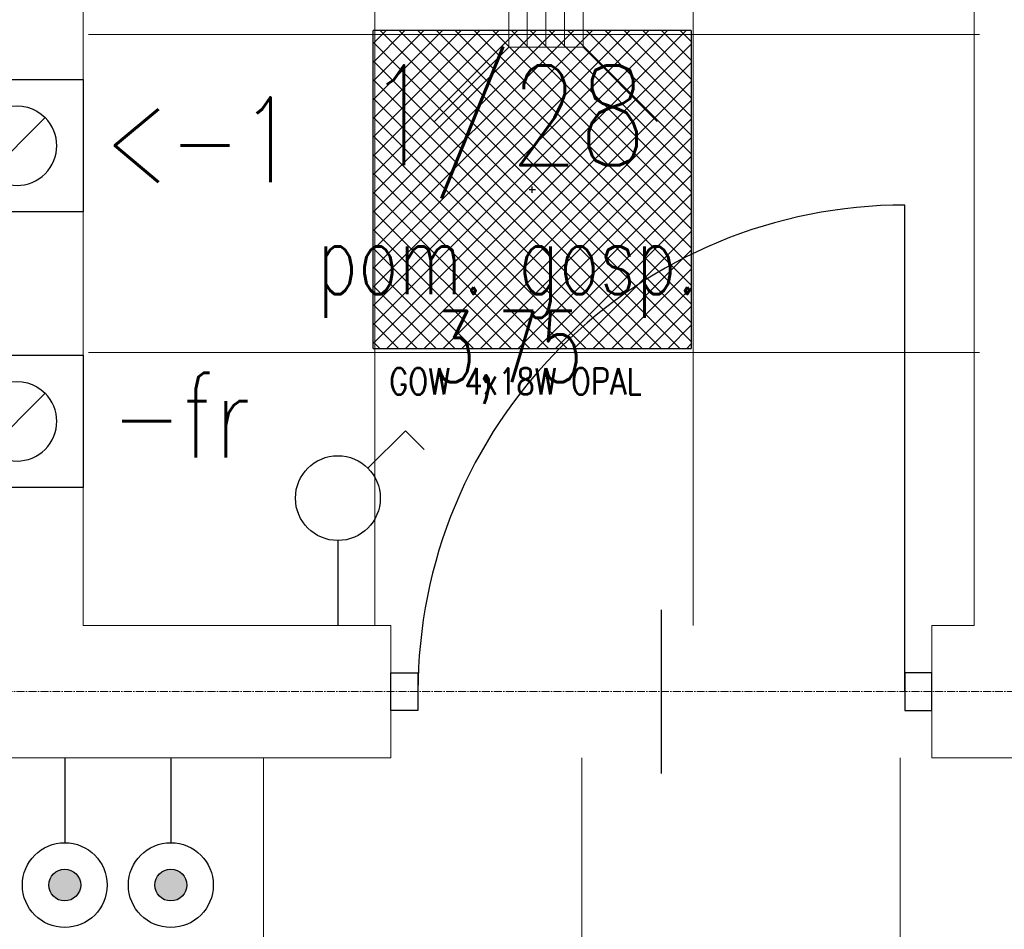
# Model space of a CAD drawing. Header units: centimetres. Extents: x 88729 to 133553, y -16225 to 14174.
# Tile 107 of 231: x 91249 to 91435, y -6906 to -6734. Entities that reach past the tile are written whole.
import ezdxf
from ezdxf.enums import TextEntityAlignment as Align

# ---------------------------------------------------------------- set-up
doc = ezdxf.new("R2010")
doc.units = ezdxf.units.CM
doc.linetypes.add('CENTER2', pattern=[1.125, 0.75, -0.125, 0.125, -0.125])
for name, color, linetype, lineweight in [('A-ARMATURA', 252, 'Continuous', 5), ('A-SLUSARKA', 252, 'Continuous', 13), ('E_Istn_pozostaje', 132, 'Continuous', 25)]:
    doc.layers.add(name, color=color, linetype=linetype, lineweight=lineweight)
for name, color, linetype in [('A-OS', 252, 'CENTER2'), ('A-SCIANY', 252, 'Continuous'), ('A-SUFITY', 252, 'Continuous'), ('B-IWE', 252, 'Continuous'), ('B-IWE-KAN', 252, 'Continuous'), ('E_Istn', 170, 'Continuous'), ('E_PODKLAD', 7, 'Continuous'), ('koncepcja', 252, 'Continuous'), ('R-MET-IWE', 252, 'Continuous'), ('R-MET-POM-OPIS', 252, 'Continuous'), ('R-MET-POM-OPIS-NR', 252, 'Continuous'), ('R-MET-POM-OPIS-POM', 252, 'Continuous'), ('rz_wentylacja', 252, 'Continuous'), ('S-DRZ-', 252, 'Continuous'), ('S-DRZ-O', 252, 'Continuous'), ('S-DRZ-SKRZYD', 252, 'Continuous'), ('S-DRZ-WEGAR', 252, 'Continuous')]:
    doc.layers.add(name, color=color, linetype=linetype)
doc.styles.add('MET_POM', font='simplex.shx')
doc.styles.add('MM_050', font='romans.shx', dxfattribs={"width": 0.8, "height": 16})
doc.styles.add('old', font='BOOKOS.TTF')
doc.styles.get("Standard").update_dxf_attribs({"font": 'txt.shx'})

# ---------------------------------------------------------------- blocks, each defined once
blk = doc.blocks.new('E_łącznik jednobiegunowy IP20')
at = {"linetype": 'Continuous', "ltscale": 0.5}
for p, q in [((5.65685424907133, 29.65685424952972), (12.72792206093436, 36.72792206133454)), ((16.26345596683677, 33.19238815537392), (12.72792206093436, 36.72792206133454)), ((0, 16), (0, 0))]:
    blk.add_line(p, q, dxfattribs=at)
blk.add_circle((-4.074536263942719e-10, 23.99999999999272), 8, dxfattribs=at)
at = {"linetype": 'Continuous', "ltscale": 0.5, "style": 'old', "flags": 4}
blk.add_attdef('OBWÓD', (12.72792206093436, 36.72792206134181), '', height=12, dxfattribs=at)
blk = doc.blocks.new('E_łącznik bistabilny IP20')
at = {"linetype": 'Continuous', "ltscale": 0.5}
blk.add_hatch(color=256, dxfattribs=at).paths.add_polyline_path([(-3.00000000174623, 24, 1), (2.99999999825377, 24, 1)])
blk.add_line((0, 0), (-1.33877620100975e-09, 16), dxfattribs=at)
for radius in [8, 3]:
    blk.add_circle((-1.746229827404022e-09, 24), radius, dxfattribs=at)
at = {"linetype": 'Continuous', "ltscale": 0.5, "style": 'old', "flags": 4}
blk.add_attdef('OBWÓD', (5.87669920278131, 29.42811260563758), '', height=12, dxfattribs=at)
blk = doc.blocks.new('RLX_GOW_418_OPAL')
at = {"ltscale": 0.1}
h = blk.add_hatch(dxfattribs=at)
h.set_pattern_fill('ANSI37', color=256, scale=20, style=0)
h.set_pattern_definition([(45, (0, 0), (-1.767766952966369, 1.767766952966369), []), (135, (0, 0), (-1.767766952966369, -1.767766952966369), [])])
h.paths.add_polyline_path([(-30.00000190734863, 30.00000190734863), (-30.00000190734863, -30.00000190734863), (30.00000190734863, -30.00000190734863), (30.00000190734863, 30.00000190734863)])
h.paths.add_polyline_path([(-0.005952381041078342, -0.02500000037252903), (0.5821428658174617, -0.02500000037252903), (0.5821428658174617, 0.1250000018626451), (-0.005952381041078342, 0.1250000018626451)], flags=24)
for p, q in [((30.00000190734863, 30.00000190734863), (-30.00000190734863, 30.00000190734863)), ((-30.00000190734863, -30.00000190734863), (-30.00000190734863, 30.00000190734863)), ((30.00000190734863, 30.00000190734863), (30.00000190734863, -30.00000190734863)), ((-0.6000000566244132, 0), (0, 0)), ((0, -0.6000000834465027), (0, 0.6000000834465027)), ((0, 0), (0.6000000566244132, 0)), ((-30.00000190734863, -30.00000190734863), (30.00000190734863, -30.00000190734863))]:
    blk.add_line(p, q, dxfattribs=at)
at = {"ltscale": 0.1, "insert": (-26.98338129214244, -33.68662744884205), "char_height": 5, "width": 59.45554424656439, "attachment_point": 1, "style": 'MM_050'}
blk.add_mtext('GOW 4x18W OPAL', dxfattribs=at)
at = {"ltscale": 0.1, "flags": 9}
blk.add_attdef('RLXLUM', (0, 0), '', height=0.1000000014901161, dxfattribs=at)
blk = doc.blocks.new('KRAT')
for p, q in [((-7, 7), (-21, 21)), ((7, 7), (21, 21)), ((7, 3.5), (-7, 3.5)), ((7, 0), (-7, 0)), ((7, -3.5), (-7, -3.5)), ((-7, -7), (-21, -21)), ((7, -7), (21, -21))]:
    blk.add_line(p, q)
blk.add_lwpolyline([(7, -7), (7, 7), (-7, 7), (-7, -7)], close=True)
blk = doc.blocks.new('D90-L-DL')
at = {"layer": 'S-DRZ-'}
blk.add_arc((-45, 0), 90, 270, 0, dxfattribs=at)
at = {"layer": 'S-DRZ-O'}
blk.add_line((0, 15.11872597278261), (0, -15.11872597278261), dxfattribs=at)
at = {"layer": 'S-DRZ-SKRZYD'}
blk.add_line((-45, 0), (-45, -90), dxfattribs=at)
at = {"layer": 'S-DRZ-WEGAR'}
for points in [[(-50, -3.5), (-45, -3.5), (-45, 3.5), (-50, 3.5)], [(45, 3.5), (50, 3.5), (50, -3.5), (45, -3.5)]]:
    blk.add_lwpolyline(points, close=True, dxfattribs=at)
blk = doc.blocks.new('A$C07123322')
at = {"layer": 'A-SLUSARKA', "xscale": 1.020000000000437, "yscale": 1.020000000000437, "zscale": 1.020000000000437, "rotation": 270}
blk.add_blockref('D90-L-DL', (40.57660437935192, -45.90000000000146), dxfattribs=at)
blk = doc.blocks.new('MPOM0239')
at = {"layer": 'R-MET-POM-OPIS', "style": 'MET_POM', "width": 0.7}
for tag, p in [('POS', (0, -0.224973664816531)), ('ARE', (0, -0.4897973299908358))]:
    blk.add_attdef(tag, text='', height=0.2, dxfattribs=at).set_placement(p, align=Align.CENTER)
at = {"layer": 'R-MET-POM-OPIS', "style": 'MET_POM', "width": 0.7, "flags": 1}
blk.add_attdef('UNI', (0.2463620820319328, -0.4897973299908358), '', height=0.2, dxfattribs=at)
at = {"layer": 'R-MET-POM-OPIS-NR', "style": 'MET_POM', "width": 0.8}
blk.add_attdef('NR', text='', height=0.2, dxfattribs=at).set_placement((-0.002832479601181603, 0.2689830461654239), align=Align.CENTER)
at = {"layer": 'R-MET-POM-OPIS-POM', "style": 'MET_POM', "width": 0.7}
blk.add_attdef('POM', text='', height=0.2, dxfattribs=at).set_placement((0, 0.02232214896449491), align=Align.CENTER)
blk = doc.blocks.new('IWE0W')
at = {"layer": 'B-IWE-KAN'}
blk.add_lwpolyline([(0.8535533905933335, 0.8535533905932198, -1), (0.1464466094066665, 0.1464466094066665), (0.8535533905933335, 0.8535533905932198, 1), (0.1464466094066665, 0.1464466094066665)], format="xyb", dxfattribs=at)
blk = doc.blocks.new('IWE0W011')
at = {"layer": 'B-IWE'}
blk.add_lwpolyline([(0, 0), (25, 0), (25, 25), (0, 25), (0, 0)], dxfattribs=at)
at = {"xscale": 15, "yscale": 15, "zscale": 15}
blk.add_blockref('IWE0W', (5, 5.000000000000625), dxfattribs=at)
at = {"layer": 'R-MET-IWE', "width": 0.75}
blk.add_attdef('NR', text='', height=9.5, dxfattribs=at).set_placement((12.5, 37), align=Align.MIDDLE)
blk = doc.blocks.new('A$Ce817dbbb')
at = {"layer": 'A-OS', "color": 252, "lineweight": 9, "ltscale": 2}
blk.add_line((-2608.234340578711, -17326.51691264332), (3323.945627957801, -17326.51691264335), dxfattribs=at)
at = {"layer": 'A-SCIANY', "color": 252, "lineweight": 9, "ltscale": 3}
for p, q in [((-140.8962280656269, -17314.01691264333), (-140.8962280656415, -17091.01691264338)), ((27.10377193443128, -17314.01691264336), (27.10377193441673, -17104.01691264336)), ((-140.8962280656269, -17314.01691264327), (-82.89622806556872, -17314.01691264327)), ((-82.89622806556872, -17339.01691264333), (-82.89622806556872, -17314.01691264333)), ((27.10377193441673, -17314.01691264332), (19.10377193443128, -17314.01691264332)), ((19.10377193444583, -17339.01691264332), (19.10377193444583, -17314.01691264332)), ((19.10377193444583, -17314.01691264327), (27.10377193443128, -17314.01691264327)), ((-82.89622806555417, -17339.01691264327), (-165.8962280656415, -17339.01691264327)), ((19.10377193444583, -17339.01691264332), (399.1037719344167, -17339.01691264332)), ((199.1037719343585, -17339.01691264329), (19.10377193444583, -17339.01691264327))]:
    blk.add_line(p, q, dxfattribs=at)
at = {"layer": 'A-SUFITY', "lineweight": 0, "ltscale": 0.1}
for p, q in [((-139.896228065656, -17202.51691264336), (28.10377193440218, -17202.51691264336)), ((-139.896228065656, -17262.51691264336), (28.10377193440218, -17262.51691264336)), ((-106.8962280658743, -17339.01691264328), (-106.8962280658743, -17512.01691264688)), ((-46.89622806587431, -17339.01691264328), (-46.89622806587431, -17512.01691265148)), ((13.10377193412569, -17339.01691264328), (13.10377193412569, -17512.01691265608))]:
    blk.add_line(p, q, dxfattribs=at)
for points in [[(-85.89622806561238, -17314.01691264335), (-85.89622806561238, -17091.01691264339)], [(-25.89622806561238, -17314.01691264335), (-25.89622806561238, -17091.01691264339)]]:
    blk.add_lwpolyline(points, dxfattribs=at)
at = {"layer": 'A-ARMATURA', "color": 252, "lineweight": 9, "rotation": 90}
blk.add_blockref('KRAT', (-53.67320383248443, -17197.93121205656), dxfattribs=at)
at = {"layer": 'koncepcja', "color": 252, "lineweight": 9, "rotation": 270}
blk.add_blockref('A$C07123322', (14.00377193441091, -17285.94030826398), dxfattribs=at)
at = {"layer": 'R-MET-POM-OPIS', "color": 252, "lineweight": 9}
ref = blk.add_blockref('MPOM0239', (-60.88375644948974, -17253.0031166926), dxfattribs=dict(at, xscale=67.20000000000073, yscale=67.20000000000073, zscale=67.20000000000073))
ref.add_attrib('NR', '1/28', dxfattribs={"layer": 'R-MET-POM-OPIS-NR', "height": 18.816, "style": 'MET_POM', "width": 0.8000000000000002}).set_placement((-61.07409907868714, -17227.20687087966), align=Align.CENTER)
ref.add_attrib('ARE', '3,75', dxfattribs={"height": 13.44, "style": 'MET_POM', "width": 0.6999999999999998}).set_placement((-60.88375644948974, -17268.12134696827), align=Align.CENTER)
ref.add_attrib('POM', 'pom. gosp.', dxfattribs={"layer": 'R-MET-POM-OPIS-POM', "height": 13.44, "style": 'MET_POM', "width": 0.6999999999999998}).set_placement((-60.88375644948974, -17251.50306828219), align=Align.CENTER)
at = {"layer": 'rz_wentylacja', "color": 252, "lineweight": 9}
ref = blk.add_blockref('IWE0W011', (-140.896228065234, -17211.01691264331), dxfattribs=dict(at, xscale=-1, rotation=90))
ref.add_attrib('NR', '<-1', (-136.9910043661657, -17230.37260919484), dxfattribs={"layer": 'R-MET-IWE', "height": 15.99999999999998, "width": 0.75})
ref = blk.add_blockref('IWE0W011', (-140.8962280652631, -17263.01691264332), dxfattribs=dict(at, xscale=-1, rotation=90))
ref.add_attrib('NR', '-fr', (-135.6402238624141, -17282.37260919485), dxfattribs={"layer": 'R-MET-IWE', "height": 15.99999999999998, "width": 0.75})
at = {"layer": 'R-MET-IWE', "color": 252, "lineweight": 9, "width": 0.75}
for tag, rotation, p in [('0-', 90, (-1139.045100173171, -4143.61112119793)), ('0-', 90, (-1113.045100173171, -4143.61112119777)), ('0-', 90, (-1087.045100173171, -4143.611121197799)), ('2-', 90, (-796.0451001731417, -4143.611121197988)), ('2-', 90, (-505.0451001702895, -4143.611121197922)), ('0-', 90, (-480.0451001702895, -4143.611121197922)), ('0-', 90, (-456.0451001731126, -4143.611121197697)), ('2-', 90, (-166.0451001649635, -4143.611121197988)), ('2-', 90, (-625.6628429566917, -4833.611121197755)), ('2-', 90, (-599.6628429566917, -4833.611121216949)), ('2-', 90, (-573.6628429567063, -4833.611121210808)), ('0-', 180, (-2169.638209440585, -4848.467767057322)), ('0-', 180, (-2169.638209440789, -4873.467767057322)), ('0-', 180, (-2169.638209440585, -4899.467767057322)), ('-2', 90, (-1661.470065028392, -4961.64547910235)), ('-2', 90, (-1636.470065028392, -4961.645479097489)), ('0-', 270, (-1489.781563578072, -4968.060876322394)), ('0-', 270, (-1464.781563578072, -4968.060876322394)), ('0-', 270, (-1439.781563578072, -4968.060876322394)), ('0-', 270, (-1364.78156358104, -4968.060876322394)), ('0-', 270, (-1339.78156358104, -4968.060876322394)), ('0-', 270, (-1314.78156358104, -4968.060876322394)), ('0-', 270, (328.2184364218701, -4968.060876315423)), ('0-', 270, (354.2184364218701, -4968.060876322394)), ('0-', 270, (1256.218436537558, -4968.060876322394)), ('0-', 270, (1282.218436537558, -4968.060876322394)), ('0-', 90, (-513.045100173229, -5496.611121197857)), ('0-', 90, (-487.045100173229, -5496.611121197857)), ('K.S.-', 90, (-487.045100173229, -5766.111121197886)), ('0-', 90, (-513.045100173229, -5766.111121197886)), ('1-', 90, (-539.045100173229, -6114.61112119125)), ('0-', 90, (-513.045100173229, -6114.61112119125)), ('0-', 90, (-487.045100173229, -6114.61112119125)), ('0-', 90, (301.9548998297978, -6545.611121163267)), ('0-', 90, (327.9548998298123, -6545.611121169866)), ('0-', 90, (353.9548998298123, -6545.611121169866)), ('0-', 90, (416.1127260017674, -6545.611121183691)), ('0-', 90, (1255.954899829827, -6545.61112118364)), ('0-', 90, (1281.954899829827, -6545.611121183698)), ('1-', 90, (2382.954899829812, -6845.611121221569)), ('1-', 90, (2408.954899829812, -6845.611121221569)), ('1-', 90, (2434.954899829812, -6845.611121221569)), ('1-', 90, (2827.954899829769, -6845.611121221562)), ('1-', 90, (2853.954899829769, -6845.611121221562)), ('1-', 90, (2879.954899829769, -6845.611121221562)), ('<-2', 90, (-910.6403339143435, -10482.40939062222)), ('2->', 90, (-718.1457391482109, -10854.37985775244)), ('2->', 90, (-692.1457391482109, -10854.37985775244)), ('2->', 90, (-744.1457391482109, -10870.80312181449)), ('-0', 90, (-186.0929879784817, -12450.12101217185)), ('1-', 90, (2264.472003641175, -12866.37985777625)), ('1-', 90, (2290.472003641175, -12866.37985777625)), ('1-', 90, (2316.472003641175, -12866.37985777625)), ('1-', 90, (2709.472003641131, -12866.37985777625)), ('1-', 90, (2735.472003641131, -12866.37985777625)), ('1-', 90, (2761.472003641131, -12866.37985777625)), ('<-KL', 90, (-700.0117445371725, -16780.91288204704)), ('-0', 90, (-179.9385478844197, -18957.53318950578)), ('0->', 90, (-1257.527996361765, -23179.04642257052)), ('0->', 90, (-1231.527996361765, -23179.04642257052)), ('0->', 90, (-1205.527996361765, -23179.04642257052)), ('0->', 90, (-600.5279963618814, -23179.04642257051)), ('0->', 90, (-574.5279963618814, -23179.04642257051)), ('0->', 90, (-1692.527996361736, -24074.04642257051)), ('0->', 90, (-1666.527996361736, -24074.04642257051)), ('0->', 90, (-1640.527996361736, -24074.04642257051)), ('0->', 90, (-1486.527996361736, -24074.04642257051)), ('0->', 90, (-1460.527996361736, -24074.04642257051)), ('0->', 90, (-1434.527996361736, -24074.04642257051)), ('<-0', 90, (-499.8181186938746, -24383.56468887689)), ('<-0', 90, (-298.1094189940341, -24383.56468887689)), ('<-0', 180, (-587.122234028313, -25088.85914915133)), ('<-0', 270, (-496.6311895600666, -25202.67716454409)), ('<-0', 180, (-1353.253081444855, -25419.35915027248)), ('<-0', 180, (-1187.253080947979, -25444.101496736)), ('<-0', 90, (-179.6136406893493, -25454.22227704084)), ('<-0', 90, (-69.59266195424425, -26375.35850211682)), ('<-0', 90, (-43.59266195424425, -26375.35850211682))]:
    blk.add_attdef(tag, text='', height=17, rotation=rotation, dxfattribs=at).set_placement(p, align=Align.MIDDLE)
for tag, p in [('2-', (1424.81154568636, -4179.204230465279)), ('2-', (1424.811545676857, -4205.204230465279)), ('K.S.-', (-76.89121035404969, -4264.204230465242)), ('KL-', (-613.1324395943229, -4292.184885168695)), ('1-', (-613.1324395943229, -4312.184885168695)), ('1-', (-613.1324395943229, -4332.184885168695)), ('K.S.-', (1414.126295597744, -4333.662120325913)), ('0-', (-70.18845431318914, -4341.204230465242)), ('0-', (469.811545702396, -4341.204230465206)), ('1-', (-613.1324395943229, -4352.184885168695)), ('0-', (1424.81154568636, -4361.204230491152)), ('0-', (-70.1884543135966, -4367.204230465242)), ('1-', (469.811545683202, -4367.204230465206)), ('0-', (1099.81154568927, -4368.204230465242)), ('2-', (1424.81154568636, -4387.204230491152)), ('1-', (-70.18845431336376, -4393.204230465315)), ('1-', (469.8115456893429, -4393.204230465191)), ('1-', (1099.81154568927, -4394.204230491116)), ('2-', (1424.811545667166, -4413.204230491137)), ('2-', (-70.18845431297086, -4419.204230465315)), ('2-', (1099.81154568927, -4420.204230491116)), ('2-', (469.8115456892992, -4444.204230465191)), ('K.S.-', (-76.89121035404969, -4445.204230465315)), ('2-', (1099.811545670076, -4446.204230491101)), ('2-', (469.8115456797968, -4470.204230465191)), ('2-', (-825.1884543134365, -4496.20423046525)), ('2-', (-825.1884543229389, -4522.20423046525)), ('2-', (-70.18845431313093, -4574.204230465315)), ('2-', (-70.18845431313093, -4600.204230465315)), ('K.S.-', (1089.126295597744, -4600.662120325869)), ('2-', (1099.811545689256, -4653.204230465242)), ('2-', (-70.18845431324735, -4669.204230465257)), ('2-', (1099.811545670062, -4679.204230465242)), ('-1', (1806.777187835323, -4690.779265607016)), ('1-', (-70.18845431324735, -4695.204230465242)), ('2-', (1099.811545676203, -4705.204230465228)), ('-1', (1806.77718777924, -4716.295275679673)), ('K.S.-', (-73.20403678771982, -4721.20423046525)), ('-1', (1806.777187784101, -4743.070105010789)), ('FR-', (-70.1884543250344, -4747.204230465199)), ('0-', (-1066.188454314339, -6382.704230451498)), ('0-', (-1066.188454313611, -6408.704230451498)), ('2-', (1729.811545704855, -6586.204230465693)), ('2-', (1729.811545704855, -6612.204230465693)), ('2-', (1729.811545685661, -6638.204230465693)), ('2-', (1729.811545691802, -6664.204230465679)), ('K.S.-', (469.8115456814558, -6788.204230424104)), ('1-', (-962.1884543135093, -6915.204230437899)), ('2-', (1729.81154568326, -6923.204230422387)), ('1-', (-460.1884543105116, -6923.204230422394)), ('1-', (469.8115456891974, -6923.204230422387)), ('2-', (1729.811545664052, -6949.204230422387)), ('1-', (-460.1884543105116, -6949.204230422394)), ('1-', (469.8115456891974, -6949.204230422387)), ('K.S.-', (2901.81154567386, -6960.204230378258)), ('2-', (1729.811545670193, -6975.204230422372)), ('2-', (1729.811545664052, -7001.204230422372)), ('2-', (-460.188454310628, -7026.204230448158)), ('0-', (469.8115456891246, -7026.204230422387)), ('2-', (-460.188454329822, -7052.204230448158)), ('0-', (469.8115456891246, -7052.20423044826)), ('2-', (-460.1884543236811, -7078.204230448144)), ('2-', (469.8115456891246, -7078.20423044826)), ('1-', (2901.811545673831, -7088.204230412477)), ('2-', (469.8115456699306, -7104.204230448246)), ('1-', (2901.811545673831, -7114.204230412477)), ('0-', (1729.8115456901, -7131.204230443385)), ('2-', (-460.1884543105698, -7141.204230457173)), ('0-', (1729.811545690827, -7157.204230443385)), ('2-', (-460.1884543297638, -7167.204230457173)), ('2-', (469.8115456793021, -7181.204230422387)), ('2-', (1729.811545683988, -7183.204230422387)), ('0-', (-460.1884543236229, -7193.204230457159)), ('2-', (469.8115456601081, -7207.204230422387)), ('2-', (1729.811545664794, -7209.204230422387)), ('K.S.-', (-470.8737044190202, -7217.66212031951)), ('2-', (469.811545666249, -7233.204230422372)), ('2-', (1729.811545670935, -7235.204230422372)), ('1-', (-460.1884543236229, -7245.204230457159)), ('2-', (469.8115456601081, -7259.204230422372)), ('2-', (1729.811545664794, -7261.204230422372)), ('2-', (1729.811545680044, -7287.204230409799)), ('2-', (-460.1884543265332, -7297.204230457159)), ('2->', (-943.671350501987, -10542.97296701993)), ('-1', (1688.294291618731, -10711.54800216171)), ('-1', (1688.294291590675, -10737.54800216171)), ('-1', (1688.294291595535, -10763.54800216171)), ('<-2', (1685.551428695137, -12605.39207067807)), ('2->', (1611.328649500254, -12636.47231570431)), ('2->', (1611.328649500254, -12658.97296702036)), ('2->', (1590.765905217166, -12684.97296702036)), ('K.S.-', (2783.328649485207, -12980.97296693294)), ('2->', (-578.6713505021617, -13046.97296699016)), ('2->', (-578.6713505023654, -13072.97296699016)), ('<-2', (-476.8812789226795, -13105.94245335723)), ('1-', (2783.328649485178, -13108.97296696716)), ('1-', (2783.328649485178, -13134.97296696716)), ('<-1', (-610.7871054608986, -16857.82872126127)), ('<-1', (-610.7871054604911, -16877.82872126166)), ('<-1', (1688.294291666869, -17218.96017948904)), ('<-1', (1688.294291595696, -17244.96017948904)), ('<-1', (1688.294291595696, -17270.96017948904)), ('<-1', (-478.9141148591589, -18553.4290636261)), ('<-0', (-2287.983430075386, -23879.57486623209)), ('<-0', (-2287.983430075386, -23905.57486623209)), ('<-0', (-2287.983430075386, -23931.57486623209)), ('<-0', (-343.0768254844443, -24738.18345111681)), ('<-0', (-478.9141148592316, -25059.68345111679))]:
    blk.add_attdef(tag, text='', height=17, dxfattribs=at).set_placement(p, align=Align.MIDDLE)

msp = doc.modelspace()

# ---------------------------------------------------------------- block references
at = {"layer": 'E_Istn'}
msp.add_blockref('RLX_GOW_418_OPAL', (91345.62853604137, -6766.400060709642, 350), dxfattribs=at)
at = {"layer": 'E_Istn_pozostaje'}
for name, p, rotation in [('E_łącznik jednobiegunowy IP20', (91308.97789652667, -6848.625779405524), 359.9999999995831), ('E_łącznik bistabilny IP20', (91257.47789652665, -6873.625779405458), 180.0000000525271), ('E_łącznik bistabilny IP20', (91277.47789652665, -6873.625779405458), 180.0000000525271)]:
    msp.add_blockref(name, p, dxfattribs=dict(at, rotation=rotation))
at = {"layer": 'E_PODKLAD'}
msp.add_blockref('A$Ce817dbbb', (91401.87412459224, 10465.39113323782), dxfattribs=at)

doc.saveas('drawing.dxf')
